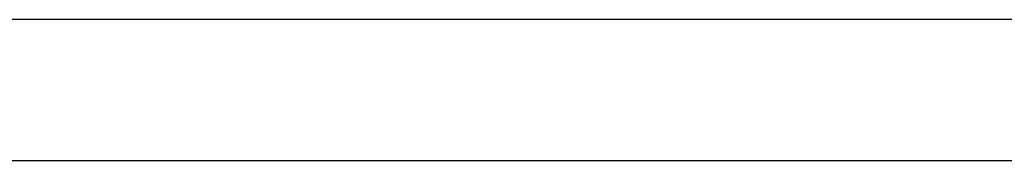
# Model space of a CAD drawing. Header units: metres. Extents: x 391.1 to 427.5, y 12.8 to 28.4.
# Tile 186 of 234: x 407.9802 to 408.3295, y 26.8595 to 26.9095. Entities that reach past the tile are written whole.
import ezdxf

# ---------------------------------------------------------------- set-up
doc = ezdxf.new("R2010")
doc.units = ezdxf.units.M
doc.layers.add('A-WALL-____-MCUT', color=7, linetype='Continuous', lineweight=25)
doc.layers.add('A-WALL-____-OTLN', color=7, linetype='Continuous', lineweight=25)

# ---------------------------------------------------------------- blocks, each defined once
blk = doc.blocks.new('Family - Evans PA-151995-03_ENLLUMENAT_P0A')
at = {"layer": 'A-WALL-____-MCUT', "color": 253, "true_color": 0xaaaaaa}
for p, q in [((1.4, 0.05), (0, 0.05)), ((0, 0), (1.4, 0))]:
    blk.add_line(p, q, dxfattribs=at)
at = {"layer": 'A-WALL-____-OTLN', "color": 253, "true_color": 0xaaaaaa}
for p, q in [((1.4, 0.05), (0, 0.05)), ((0, 0), (1.4, 0))]:
    blk.add_line(p, q, dxfattribs=at)
at = {"layer": 'A-WALL-____-OTLN', "color": 253, "lineweight": 18, "true_color": 0xaaaaaa}
blk.add_line((0, 0), (1.4, 0), dxfattribs=at)
blk = doc.blocks.new('LONDR55-XX_ZZ-ARQ-CAA-M3D-Londres55_ifc-1-03_ENLLUMENAT_P0A')
at = {"layer": 'A-WALL-____-OTLN', "color": 253, "lineweight": 18, "true_color": 0xaaaaaa}
blk.add_blockref('Family - Evans PA-151995-03_ENLLUMENAT_P0A', (407.37693, 26.85945), dxfattribs=at)

msp = doc.modelspace()

# ---------------------------------------------------------------- block references
at = {"lineweight": 5}
msp.add_blockref('LONDR55-XX_ZZ-ARQ-CAA-M3D-Londres55_ifc-1-03_ENLLUMENAT_P0A', (0, 0), dxfattribs=at)

doc.saveas('drawing.dxf')
